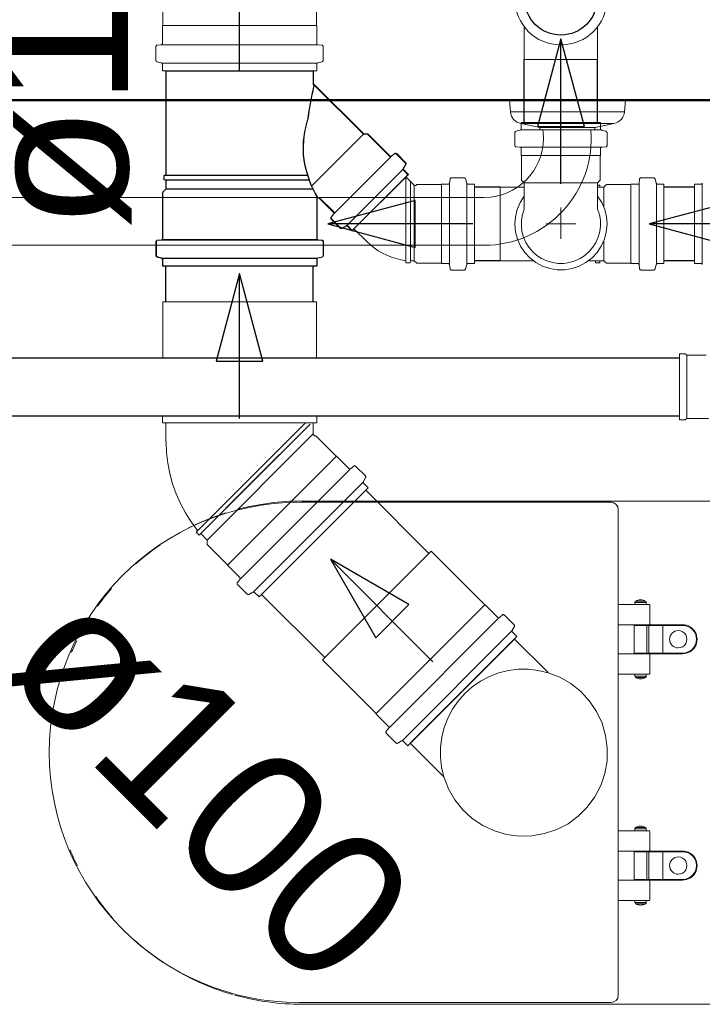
# Model space of a CAD drawing. Header units: millimetres. Extents: x 567 to 934, y -1 to 364.
# Tile 113 of 256: x 612.803 to 613.745, y 105.047 to 106.405. Entities that reach past the tile are written whole.
import ezdxf

# ---------------------------------------------------------------- set-up
doc = ezdxf.new("R2010")
doc.units = ezdxf.units.MM
doc.header["$MEASUREMENT"] = 0
doc.linetypes.add('NULL', pattern=[0])
for name, color, linetype, lineweight in [('A-WALL', 7, 'Continuous', 25), ('CV-Condutos', 14, 'Continuous', 25), ('CV-Sentido conduto', 14, 'Continuous', 30), ('Peças hidrossanitárias', 7, 'Continuous', 13), ('Simbolos', 14, 'Continuous', 20), ('Simbolos_int', 14, 'Continuous', 15), ('TQ-Condutos', 14, 'Continuous', 25), ('TQ-Sentido conduto', 14, 'Continuous', 30), ('TQ-Textos conduto', 7, 'Continuous', 9)]:
    doc.layers.add(name, color=color, linetype=linetype, lineweight=lineweight)
doc.styles.add('Arial', font='arial.ttf')

msp = doc.modelspace()

# ---------------------------------------------------------------- linework, layer by layer
at = {"layer": 'A-WALL', "color": 8, "lineweight": 50}
msp.add_line((610.5591, 106.2942), (614.1591, 106.2942), dxfattribs=at)
at = {"layer": 'CV-Condutos'}
for p, q in [((613.4995, 106.2636), (613.4995, 106.3504)), ((613.6009, 106.2636), (613.6009, 106.3504))]:
    msp.add_line(p, q, dxfattribs=at)
msp.add_circle((613.5502, 106.4342), 0.05, dxfattribs=at)
at = {"layer": 'CV-Sentido conduto'}
for p, q in [((613.5502, 106.3789), (613.5179, 106.2582)), ((613.5826, 106.2582), (613.5502, 106.3789)), ((613.5179, 106.2582), (613.5826, 106.2582))]:
    msp.add_line(p, q, dxfattribs=at)
msp.add_lwpolyline([(613.5502, 106.1789), (613.5502, 106.3789)], dxfattribs=at)
at = {"layer": 'Peças hidrossanitárias', "color": 8}
for p, q in [((613.4805, 106.2782), (613.4791, 106.2942)), ((613.6391, 106.2942), (613.6377, 106.2782)), ((613.4805, 106.2782), (613.6377, 106.2782)), ((613.5209, 106.2568), (613.4948, 106.2621)), ((613.6234, 106.2621), (613.4948, 106.2621)), ((613.5215, 106.2532), (613.5209, 106.2568)), ((613.5209, 106.2568), (613.5973, 106.2568)), ((613.5253, 106.2532), (613.5215, 106.2532)), ((613.5253, 106.2532), (613.5917, 106.2532)), ((613.5967, 106.2532), (613.5917, 106.2532)), ((613.5973, 106.2568), (613.5967, 106.2532)), ((613.6234, 106.2621), (613.5973, 106.2568)), ((612.0657, 106.1602), (613.4445, 106.1602)), ((613.4445, 106.0942), (612.0657, 106.0942)), ((613.1894, 105.7396), (613.6194, 105.7396)), ((613.1933, 105.7413), (613.799, 105.7413)), ((613.6294, 105.7296), (613.6294, 105.5986)), ((613.6679, 105.6015), (613.6523, 105.6015)), ((613.6523, 105.5986), (613.6523, 105.6015)), ((613.6534, 105.6032), (613.6669, 105.6032)), ((613.6679, 105.6015), (613.6679, 105.5986)), ((613.6294, 105.5986), (613.6294, 105.5025)), ((613.6294, 105.5986), (613.6523, 105.5986)), ((613.6523, 105.5986), (613.6679, 105.5986)), ((613.6679, 105.5986), (613.6719, 105.5986)), ((613.6729, 105.5976), (613.6729, 105.5716)), ((613.6714, 105.5706), (613.6294, 105.5706)), ((613.6513, 105.5706), (613.6513, 105.5306)), ((613.7182, 105.5696), (613.6513, 105.5696)), ((613.6688, 105.5696), (613.6688, 105.5316)), ((613.6713, 105.5696), (613.6713, 105.5316)), ((613.6719, 105.5706), (613.7181, 105.5706)), ((613.6906, 105.5696), (613.6906, 105.5316)), ((613.6719, 105.5306), (613.6294, 105.5306)), ((613.6513, 105.5316), (613.7182, 105.5316)), ((613.7181, 105.5305), (613.6719, 105.5306)), ((613.6729, 105.5295), (613.6729, 105.5035)), ((613.6523, 105.5025), (613.6294, 105.5025)), ((613.6294, 105.5025), (613.6294, 105.2864)), ((613.6679, 105.5025), (613.6523, 105.5025)), ((613.6523, 105.4997), (613.6523, 105.5025)), ((613.6523, 105.4997), (613.6679, 105.4997)), ((613.6669, 105.4979), (613.6534, 105.4979)), ((613.6719, 105.5025), (613.6679, 105.5025)), ((613.6679, 105.5025), (613.6679, 105.4997)), ((613.6523, 105.2893), (613.6679, 105.2893)), ((613.6523, 105.2864), (613.6523, 105.2893)), ((613.6669, 105.291), (613.6534, 105.291)), ((613.6679, 105.2893), (613.6679, 105.2864)), ((613.6294, 105.1904), (613.6294, 105.2864)), ((613.6294, 105.2864), (613.6523, 105.2864)), ((613.6679, 105.2864), (613.6523, 105.2864)), ((613.6679, 105.2864), (613.6719, 105.2864)), ((613.6729, 105.2854), (613.6729, 105.2594)), ((613.6727, 105.2584), (613.6294, 105.2584)), ((613.6513, 105.2184), (613.6513, 105.2584)), ((613.6513, 105.2574), (613.7182, 105.2574)), ((613.6688, 105.2194), (613.6688, 105.2574)), ((613.6713, 105.2194), (613.6713, 105.2574)), ((613.6719, 105.2584), (613.7181, 105.2584)), ((613.6906, 105.2194), (613.6906, 105.2574)), ((613.6719, 105.2184), (613.6294, 105.2184)), ((613.7182, 105.2194), (613.6513, 105.2194)), ((613.7181, 105.2184), (613.6719, 105.2184)), ((613.6729, 105.2174), (613.6729, 105.1914)), ((613.6523, 105.1904), (613.6294, 105.1904)), ((613.6294, 105.1904), (613.6294, 105.0594)), ((613.6523, 105.1904), (613.6679, 105.1904)), ((613.6523, 105.1875), (613.6523, 105.1904)), ((613.6679, 105.1875), (613.6523, 105.1875)), ((613.6534, 105.1857), (613.6669, 105.1857)), ((613.6719, 105.1904), (613.6679, 105.1904)), ((613.6679, 105.1904), (613.6679, 105.1875)), ((613.6194, 105.0494), (613.1894, 105.0494)), ((613.799, 105.047), (613.1933, 105.047))]:
    msp.add_line(p, q, dxfattribs=at)
for centre, radius, start, end in [((613.4984, 106.2797), 0.018, 185, 258.4393), ((613.6198, 106.2797), 0.018, 281.5607, 355), ((613.4445, 106.2418), 0.1476, 270, 4.4129), ((613.4445, 106.2418), 0.0816, 360, 7.9985), ((613.4445, 106.2418), 0.0816, 270, 360), ((613.1894, 105.3945), 0.3451, 90, 270), ((613.1933, 105.3942), 0.3472, 89.9995, 105.0294), ((613.6194, 105.7296), 0.00999, 0, 90), ((613.1933, 105.3942), 0.3472, 107.7499, 118.3802), ((613.1933, 105.3942), 0.3472, 124.403, 131.5529), ((613.1933, 105.3942), 0.3472, 139.2774, 144.4357), ((613.6543, 105.6015), 0.002, 119.2369, 180), ((613.6601, 105.5911), 0.0139, 90, 119.2369), ((613.6601, 105.5911), 0.0139, 60.7631, 90), ((613.6659, 105.6015), 0.002, 0, 60.7631), ((613.6719, 105.5976), 0.001, 0, 90), ((613.6719, 105.5716), 0.001, 270, 0), ((613.7121, 105.5506), 0.0119, 90, 269.8702), ((613.7121, 105.5506), 0.0119, 269.8702, 90), ((613.7181, 105.5506), 0.02, 269.922, 90), ((613.7182, 105.5506), 0.019, 270, 90), ((613.1933, 105.3942), 0.3472, 153.517, 156.5818), ((613.6719, 105.5295), 0.001, 0, 89.922), ((613.6543, 105.4997), 0.002, 180, 240.7631), ((613.6601, 105.51), 0.0139, 240.7631, 270), ((613.6601, 105.51), 0.0139, 270, 299.2369), ((613.6659, 105.4997), 0.002, 299.2369, 360), ((613.6719, 105.5035), 0.001, 270, 0), ((613.6543, 105.2893), 0.002, 119.2369, 180), ((613.6601, 105.2789), 0.0139, 90, 119.2369), ((613.6601, 105.2789), 0.0139, 60.7631, 90), ((613.6659, 105.2893), 0.002, 0, 60.7631), ((613.6719, 105.2854), 0.001, 0, 90), ((613.1933, 105.3942), 0.3472, 202.7143, 206.7186), ((613.6719, 105.2594), 0.001, 270.078, 0), ((613.7121, 105.2384), 0.0119, 90.1301, 269.87), ((613.7121, 105.2384), 0.0119, 269.87, 90.1301), ((613.7181, 105.2384), 0.02, 270, 90.078), ((613.7182, 105.2384), 0.019, 270, 90), ((613.6719, 105.2174), 0.001, 0, 90), ((613.1933, 105.3942), 0.3472, 214.8919, 221.2036), ((613.6543, 105.1875), 0.002, 180, 240.7631), ((613.6601, 105.1978), 0.0139, 240.7631, 270), ((613.6601, 105.1978), 0.0139, 270, 299.2369), ((613.6659, 105.1875), 0.002, 299.2369, 360), ((613.6719, 105.1914), 0.001, 270, 0), ((613.1933, 105.3942), 0.3472, 227.8203, 236.4733), ((613.1933, 105.3942), 0.3472, 241.051, 253.9492), ((613.1933, 105.3942), 0.3472, 254.47, 270.0005), ((613.6194, 105.0594), 0.00999, 270, 0)]:
    msp.add_arc(centre, radius, start, end, dxfattribs=at)
at = {"layer": 'Simbolos'}
for p, q in [((613.0008, 106.3973), (613.0008, 106.502)), ((613.2128, 106.3973), (613.2128, 106.502)), ((613.0003, 106.3968), (613.0008, 106.3973)), ((613.0003, 106.3727), (613.0003, 106.3968)), ((613.2133, 106.3968), (613.2128, 106.3973)), ((613.2133, 106.3727), (613.2133, 106.3968)), ((613.4995, 106.3958), (613.4995, 106.3504)), ((613.6009, 106.3958), (613.6009, 106.3504)), ((612.9915, 106.3493), (612.9915, 106.3682)), ((612.9933, 106.3702), (612.9984, 106.3707)), ((613.2202, 106.3702), (613.2151, 106.3707)), ((613.2221, 106.3493), (613.2221, 106.3682)), ((612.9929, 106.3474), (612.9988, 106.3458)), ((613.0003, 106.335), (613.0003, 106.3439)), ((613.2133, 106.335), (613.0003, 106.335)), ((613.0052, 106.1905), (613.0052, 106.3345)), ((613.0052, 106.3345), (613.2084, 106.3345)), ((613.0057, 106.191), (613.0057, 106.335)), ((613.0057, 106.335), (613.2089, 106.335)), ((613.2084, 106.3166), (613.2084, 106.3345)), ((613.2089, 106.3171), (613.2089, 106.335)), ((613.2133, 106.335), (613.2133, 106.3439)), ((613.2206, 106.3474), (613.2147, 106.3458)), ((613.2776, 106.2474), (613.2084, 106.3166)), ((613.2781, 106.2479), (613.2089, 106.3171)), ((613.4881, 106.2514), (613.494, 106.253)), ((613.6049, 106.2636), (613.4955, 106.2636)), ((613.4955, 106.2636), (613.4955, 106.2549)), ((613.6049, 106.2636), (613.6049, 106.2549)), ((613.6123, 106.2514), (613.6064, 106.253)), ((613.2061, 106.1758), (613.2776, 106.2474)), ((613.2066, 106.1763), (613.2781, 106.2479)), ((613.2833, 106.2474), (613.2776, 106.2474)), ((613.2838, 106.2479), (613.2781, 106.2479)), ((613.3136, 106.217), (613.2833, 106.2474)), ((613.3141, 106.2175), (613.2838, 106.2479)), ((613.4866, 106.2495), (613.4866, 106.232)), ((613.6138, 106.2495), (613.6138, 106.232)), ((613.4884, 106.23), (613.4937, 106.2295)), ((613.4955, 106.2275), (613.4955, 106.2181)), ((613.6049, 106.2275), (613.6049, 106.2181)), ((613.612, 106.23), (613.6067, 106.2295)), ((613.2376, 106.1384), (613.3149, 106.2157)), ((613.2381, 106.1389), (613.3154, 106.2162)), ((613.3204, 106.2203), (613.3163, 106.2169)), ((613.3209, 106.2208), (613.3168, 106.2174)), ((613.3355, 106.2078), (613.3231, 106.2202)), ((613.336, 106.2083), (613.3236, 106.2207)), ((613.4955, 106.2181), (613.4959, 106.2177)), ((613.4959, 106.2177), (613.4959, 106.1841)), ((613.6049, 106.2181), (613.6045, 106.2177)), ((613.6045, 106.2177), (613.6045, 106.1841)), ((613.2546, 106.1213), (613.3319, 106.1987)), ((613.2551, 106.1218), (613.3324, 106.1992)), ((613.3358, 106.2053), (613.3327, 106.2)), ((613.3363, 106.2058), (613.3332, 106.2005)), ((613.0052, 106.1905), (613.0022, 106.1903)), ((613.0022, 106.1844), (613.0022, 106.1903)), ((613.0057, 106.191), (613.0027, 106.1908)), ((613.0027, 106.1849), (613.0027, 106.1908)), ((613.2005, 106.1905), (613.0052, 106.1905)), ((613.201, 106.191), (613.0057, 106.191)), ((613.2618, 106.1141), (613.3392, 106.1915)), ((613.2623, 106.1146), (613.3397, 106.192)), ((613.3392, 106.1915), (613.333, 106.1976)), ((613.3397, 106.192), (613.3335, 106.1981)), ((613.3478, 106.1772), (613.3364, 106.1886)), ((613.3972, 106.1854), (613.3967, 106.1802)), ((613.4167, 106.1872), (613.3992, 106.1872)), ((613.4186, 106.1858), (613.4202, 106.1798)), ((613.6587, 106.1854), (613.6583, 106.1802)), ((613.6782, 106.1872), (613.6607, 106.1872)), ((613.6802, 106.1858), (613.6818, 106.1798)), ((613.0003, 106.1668), (613.0052, 106.1717)), ((613.0008, 106.1673), (613.0057, 106.1722)), ((613.0052, 106.1841), (613.0022, 106.1844)), ((613.0057, 106.1846), (613.0027, 106.1849)), ((613.2027, 106.1841), (613.0052, 106.1841)), ((613.0052, 106.1717), (613.0052, 106.1841)), ((613.2079, 106.1717), (613.0052, 106.1717)), ((613.2032, 106.1846), (613.0057, 106.1846)), ((613.0057, 106.1722), (613.0057, 106.1846)), ((613.2084, 106.1722), (613.0057, 106.1722)), ((613.3513, 106.1779), (613.3506, 106.1772)), ((613.3849, 106.1779), (613.3513, 106.1779)), ((613.3853, 106.1783), (613.3849, 106.1779)), ((613.3947, 106.1783), (613.3853, 106.1783)), ((613.4308, 106.1783), (613.4221, 106.1783)), ((613.4308, 106.0689), (613.4308, 106.1783)), ((613.4995, 106.1743), (613.4664, 106.1743)), ((613.4959, 106.1841), (613.4995, 106.1805)), ((613.4995, 106.1805), (613.4995, 106.1442)), ((613.6045, 106.1841), (613.6009, 106.1805)), ((613.6009, 106.1805), (613.6009, 106.1442)), ((613.6038, 106.1773), (613.6009, 106.1773)), ((613.6093, 106.1743), (613.6009, 106.1743)), ((613.6041, 106.1743), (613.6038, 106.1773)), ((613.6129, 106.1779), (613.6093, 106.1743)), ((613.6465, 106.1779), (613.6129, 106.1779)), ((613.6469, 106.1783), (613.6465, 106.1779)), ((613.6563, 106.1783), (613.6469, 106.1783)), ((613.6924, 106.1783), (613.6837, 106.1783)), ((613.6924, 106.0689), (613.6924, 106.1783)), ((613.7346, 106.0689), (613.7346, 106.1783)), ((613.7346, 106.1783), (613.7433, 106.1783)), ((613.0003, 106.1032), (613.0003, 106.1668)), ((613.0008, 106.1037), (613.0008, 106.1673)), ((613.2133, 106.1032), (613.2133, 106.1578)), ((613.2138, 106.1037), (613.2138, 106.1583)), ((613.2363, 106.1396), (613.2167, 106.1593)), ((613.2368, 106.1401), (613.2172, 106.1598)), ((613.233, 106.1329), (613.2364, 106.1369)), ((613.2335, 106.1334), (613.2369, 106.1374)), ((613.246, 106.1183), (613.2336, 106.1307)), ((613.2455, 106.1178), (613.2331, 106.1302)), ((613.2479, 106.1175), (613.2533, 106.1206)), ((613.2484, 106.118), (613.2538, 106.1211)), ((613.2618, 106.1141), (613.2557, 106.1203)), ((613.2623, 106.1146), (613.2562, 106.1208)), ((613.2823, 106.0993), (613.2647, 106.1169)), ((612.9915, 106.0798), (612.9915, 106.0988)), ((612.992, 106.0803), (612.992, 106.0993)), ((612.9933, 106.1007), (612.9984, 106.1012)), ((612.9938, 106.1012), (612.9989, 106.1017)), ((613.0003, 106.1014), (613.2133, 106.1014)), ((613.0008, 106.1019), (613.2138, 106.1019)), ((613.2202, 106.1007), (613.2151, 106.1012)), ((613.2207, 106.1012), (613.2156, 106.1017)), ((613.2221, 106.0798), (613.2221, 106.0988)), ((613.2226, 106.0803), (613.2226, 106.0993)), ((612.9929, 106.0779), (612.9988, 106.0763)), ((612.9934, 106.0784), (612.9993, 106.0768)), ((613.0008, 106.0764), (613.2138, 106.0764)), ((613.2206, 106.0779), (613.2147, 106.0763)), ((613.2211, 106.0784), (613.2152, 106.0768)), ((613.0003, 106.0759), (613.2133, 106.0759)), ((613.0003, 106.0655), (613.0003, 106.0744)), ((613.0003, 106.0655), (613.2133, 106.0655)), ((613.0008, 106.066), (613.0008, 106.0749)), ((613.0008, 106.066), (613.2138, 106.066)), ((613.2133, 106.0655), (613.2133, 106.0744)), ((613.2138, 106.066), (613.2138, 106.0749)), ((613.3361, 106.0729), (613.3364, 106.0699)), ((613.3423, 106.0699), (613.3364, 106.0699)), ((613.3425, 106.0729), (613.3423, 106.0699)), ((613.3477, 106.0729), (613.3425, 106.0729)), ((613.3513, 106.0693), (613.3477, 106.0729)), ((613.3849, 106.0693), (613.3513, 106.0693)), ((613.3853, 106.0689), (613.3849, 106.0693)), ((613.3947, 106.0689), (613.3853, 106.0689)), ((613.3972, 106.0619), (613.3967, 106.0671)), ((613.4186, 106.0615), (613.4202, 106.0675)), ((613.4308, 106.0689), (613.4221, 106.0689)), ((613.5118, 106.0729), (613.4664, 106.0729)), ((613.6093, 106.0729), (613.5886, 106.0729)), ((613.5977, 106.0729), (613.598, 106.0699)), ((613.6038, 106.0699), (613.598, 106.0699)), ((613.6041, 106.0729), (613.6038, 106.0699)), ((613.6129, 106.0693), (613.6093, 106.0729)), ((613.6465, 106.0693), (613.6129, 106.0693)), ((613.6469, 106.0689), (613.6465, 106.0693)), ((613.6563, 106.0689), (613.6469, 106.0689)), ((613.6587, 106.0619), (613.6583, 106.0671)), ((613.6802, 106.0615), (613.6818, 106.0675)), ((613.6924, 106.0689), (613.6837, 106.0689)), ((613.7346, 106.0689), (613.7433, 106.0689)), ((613.4167, 106.06), (613.3992, 106.06)), ((613.6782, 106.06), (613.6607, 106.06)), ((613.0008, 105.9388), (613.0008, 106.0163)), ((613.2128, 105.9388), (613.2128, 106.0163)), ((613.7138, 105.9444), (613.7218, 105.9444)), ((613.7138, 105.9444), (613.7138, 105.8532)), ((613.7218, 105.9444), (613.7238, 105.9424)), ((613.7238, 105.9424), (613.7507, 105.9424)), ((613.0003, 105.8493), (613.0003, 105.8582)), ((613.2133, 105.8493), (613.0003, 105.8493)), ((613.0052, 105.8229), (613.0052, 105.8493)), ((613.2084, 105.8342), (613.2084, 105.8493)), ((613.2133, 105.8493), (613.2133, 105.8582)), ((613.7138, 105.8532), (613.7218, 105.8532)), ((613.7218, 105.8532), (613.7238, 105.8552)), ((613.7238, 105.8552), (613.7538, 105.8552)), ((613.212, 105.8312), (613.2114, 105.8312)), ((613.2399, 105.8033), (613.212, 105.8312)), ((613.2406, 105.8033), (613.2399, 105.8033)), ((613.2577, 105.7862), (613.2406, 105.8033)), ((613.2643, 105.7894), (613.2604, 105.7861)), ((613.2804, 105.7759), (613.267, 105.7893)), ((613.0533, 105.6963), (613.1251, 105.7681)), ((613.2807, 105.7735), (613.2777, 105.7683)), ((613.2843, 105.7596), (613.278, 105.7658)), ((613.1337, 105.609), (613.2843, 105.7596)), ((613.0488, 105.7008), (613.0468, 105.6985)), ((613.051, 105.6944), (613.0468, 105.6985)), ((613.0533, 105.6963), (613.051, 105.6944)), ((613.0621, 105.6875), (613.0533, 105.6963)), ((613.0621, 105.6813), (613.0621, 105.6875)), ((613.09, 105.6534), (613.0621, 105.6813)), ((613.4451, 105.598), (613.3711, 105.6721)), ((613.09, 105.6527), (613.09, 105.6534)), ((613.1071, 105.6356), (613.09, 105.6527)), ((613.1039, 105.6289), (613.1072, 105.6329)), ((613.1174, 105.6129), (613.104, 105.6262)), ((613.1198, 105.6125), (613.125, 105.6156)), ((613.1337, 105.609), (613.1274, 105.6152)), ((613.4458, 105.598), (613.4451, 105.598)), ((613.4629, 105.5809), (613.4458, 105.598)), ((613.4696, 105.5842), (613.4656, 105.5808)), ((613.4857, 105.5707), (613.4723, 105.584)), ((613.486, 105.5682), (613.483, 105.563)), ((613.4896, 105.5543), (613.4833, 105.5606)), ((613.4896, 105.5543), (613.3389, 105.4037)), ((613.5324, 105.5046), (613.4861, 105.5509)), ((613.2952, 105.4481), (613.2212, 105.5221)), ((613.2952, 105.4474), (613.2952, 105.4481)), ((613.3123, 105.4303), (613.2952, 105.4474)), ((613.3091, 105.4237), (613.3124, 105.4276)), ((613.3226, 105.4076), (613.3092, 105.421)), ((613.325, 105.4073), (613.3303, 105.4103)), ((613.3389, 105.4037), (613.3327, 105.41)), ((613.3887, 105.3609), (613.3424, 105.4072))]:
    msp.add_line(p, q, dxfattribs=at)
for points in [[(612.9933, 106.3702), (612.993, 106.3702), (612.9927, 106.3701), (612.9924, 106.3699), (612.9921, 106.3697), (612.9919, 106.3695), (612.9917, 106.3692), (612.9916, 106.3689), (612.9915, 106.3686), (612.9915, 106.3682)], [(612.9984, 106.3707), (612.9988, 106.3707), (612.9991, 106.3708), (612.9994, 106.371), (612.9996, 106.3712), (612.9998, 106.3715), (613, 106.3717), (613.0002, 106.372), (613.0002, 106.3723), (613.0003, 106.3727)], [(613.2133, 106.3727), (613.2133, 106.3723), (613.2134, 106.372), (613.2135, 106.3717), (613.2137, 106.3715), (613.2139, 106.3712), (613.2142, 106.371), (613.2145, 106.3708), (613.2148, 106.3707), (613.2151, 106.3707)], [(613.2221, 106.3682), (613.222, 106.3686), (613.222, 106.3689), (613.2218, 106.3692), (613.2216, 106.3695), (613.2214, 106.3697), (613.2212, 106.3699), (613.2209, 106.3701), (613.2206, 106.3702), (613.2202, 106.3702)], [(612.9915, 106.3493), (612.9915, 106.349), (612.9915, 106.3488), (612.9916, 106.3485), (612.9918, 106.3482), (612.992, 106.348), (612.9922, 106.3478), (612.9924, 106.3476), (612.9927, 106.3475), (612.9929, 106.3474)], [(613.2206, 106.3474), (613.2209, 106.3475), (613.2211, 106.3476), (613.2213, 106.3478), (613.2216, 106.348), (613.2217, 106.3482), (613.2219, 106.3485), (613.222, 106.3488), (613.222, 106.349), (613.2221, 106.3493)], [(613.0003, 106.3439), (613.0002, 106.3442), (613.0002, 106.3445), (613.0001, 106.3447), (612.9999, 106.345), (612.9998, 106.3452), (612.9995, 106.3454), (612.9993, 106.3456), (612.9991, 106.3457), (612.9988, 106.3458)], [(613.2147, 106.3458), (613.2145, 106.3457), (613.2142, 106.3456), (613.214, 106.3454), (613.2138, 106.3452), (613.2136, 106.345), (613.2134, 106.3447), (613.2133, 106.3445), (613.2133, 106.3442), (613.2133, 106.3439)], [(613.2092, 106.315), (613.2082, 106.3098), (613.2072, 106.3047), (613.2062, 106.2996), (613.2052, 106.2944), (613.2043, 106.2893), (613.2034, 106.2841), (613.2025, 106.279), (613.2017, 106.2738), (613.2009, 106.2686)], [(613.2097, 106.3155), (613.2087, 106.3103), (613.2077, 106.3052), (613.2067, 106.3001), (613.2057, 106.2949), (613.2048, 106.2898), (613.2039, 106.2846), (613.203, 106.2795), (613.2022, 106.2743), (613.2014, 106.2691)], [(613.2084, 106.3166), (613.2084, 106.3164), (613.2084, 106.3162), (613.2085, 106.316), (613.2085, 106.3158), (613.2086, 106.3156), (613.2088, 106.3154), (613.2089, 106.3152), (613.2091, 106.3151), (613.2092, 106.315)], [(613.2089, 106.3171), (613.2089, 106.3169), (613.2089, 106.3167), (613.209, 106.3165), (613.209, 106.3163), (613.2091, 106.3161), (613.2093, 106.3159), (613.2094, 106.3157), (613.2096, 106.3156), (613.2097, 106.3155)], [(613.2009, 106.2686), (613.1991, 106.2625), (613.1976, 106.2564), (613.1964, 106.2501), (613.1954, 106.2439), (613.1948, 106.2375), (613.1945, 106.2312), (613.1944, 106.2248), (613.1947, 106.2185), (613.1953, 106.2121)], [(613.2014, 106.2691), (613.1996, 106.263), (613.1981, 106.2569), (613.1969, 106.2506), (613.1959, 106.2444), (613.1953, 106.238), (613.195, 106.2317), (613.1949, 106.2253), (613.1952, 106.219), (613.1958, 106.2126)], [(613.494, 106.253), (613.4943, 106.2531), (613.4946, 106.2532), (613.4948, 106.2534), (613.495, 106.2536), (613.4952, 106.2538), (613.4953, 106.2541), (613.4954, 106.2544), (613.4955, 106.2547), (613.4955, 106.2549)], [(613.6049, 106.2549), (613.6049, 106.2547), (613.605, 106.2544), (613.6051, 106.2541), (613.6052, 106.2538), (613.6054, 106.2536), (613.6056, 106.2534), (613.6059, 106.2532), (613.6061, 106.2531), (613.6064, 106.253)], [(613.4881, 106.2514), (613.4878, 106.2513), (613.4876, 106.2512), (613.4873, 106.251), (613.4871, 106.2508), (613.4869, 106.2506), (613.4868, 106.2503), (613.4867, 106.2501), (613.4866, 106.2498), (613.4866, 106.2495)], [(613.6138, 106.2495), (613.6138, 106.2498), (613.6137, 106.2501), (613.6136, 106.2503), (613.6135, 106.2506), (613.6133, 106.2508), (613.6131, 106.251), (613.6129, 106.2512), (613.6126, 106.2513), (613.6123, 106.2514)], [(613.4866, 106.232), (613.4866, 106.2316), (613.4867, 106.2313), (613.4868, 106.231), (613.487, 106.2307), (613.4872, 106.2305), (613.4875, 106.2303), (613.4878, 106.2301), (613.4881, 106.23), (613.4884, 106.23)], [(613.4955, 106.2275), (613.4955, 106.2278), (613.4954, 106.2282), (613.4953, 106.2285), (613.4951, 106.2287), (613.4949, 106.229), (613.4946, 106.2292), (613.4943, 106.2293), (613.494, 106.2294), (613.4937, 106.2295)], [(613.6067, 106.2295), (613.6064, 106.2294), (613.6061, 106.2293), (613.6058, 106.2292), (613.6055, 106.229), (613.6053, 106.2287), (613.6051, 106.2285), (613.605, 106.2282), (613.6049, 106.2278), (613.6049, 106.2275)], [(613.612, 106.23), (613.6123, 106.23), (613.6126, 106.2301), (613.6129, 106.2303), (613.6132, 106.2305), (613.6134, 106.2307), (613.6136, 106.231), (613.6137, 106.2313), (613.6138, 106.2316), (613.6138, 106.232)], [(613.1953, 106.2121), (613.1964, 106.206), (613.1978, 106.1999), (613.1995, 106.1939), (613.2013, 106.1879), (613.2035, 106.1821), (613.2058, 106.1763), (613.2085, 106.1706), (613.2113, 106.1651), (613.2143, 106.1596)], [(613.1958, 106.2126), (613.1969, 106.2065), (613.1983, 106.2004), (613.2, 106.1944), (613.2018, 106.1884), (613.204, 106.1826), (613.2063, 106.1768), (613.209, 106.1711), (613.2118, 106.1656), (613.2148, 106.1601)], [(613.3136, 106.217), (613.3139, 106.2168), (613.3142, 106.2166), (613.3145, 106.2165), (613.3148, 106.2164), (613.3151, 106.2164), (613.3155, 106.2165), (613.3158, 106.2166), (613.3161, 106.2167), (613.3163, 106.2169)], [(613.3141, 106.2175), (613.3144, 106.2173), (613.3147, 106.2171), (613.315, 106.217), (613.3153, 106.2169), (613.3156, 106.2169), (613.316, 106.217), (613.3163, 106.2171), (613.3166, 106.2172), (613.3168, 106.2174)], [(613.3231, 106.2202), (613.3228, 106.2204), (613.3225, 106.2205), (613.3222, 106.2207), (613.3219, 106.2207), (613.3216, 106.2207), (613.3213, 106.2207), (613.3209, 106.2206), (613.3206, 106.2205), (613.3204, 106.2203)], [(613.3236, 106.2207), (613.3233, 106.2209), (613.323, 106.221), (613.3227, 106.2212), (613.3224, 106.2212), (613.3221, 106.2212), (613.3218, 106.2212), (613.3214, 106.2211), (613.3211, 106.221), (613.3209, 106.2208)], [(613.3327, 106.2), (613.3326, 106.1998), (613.3325, 106.1995), (613.3324, 106.1992), (613.3324, 106.1989), (613.3325, 106.1986), (613.3326, 106.1983), (613.3327, 106.1981), (613.3328, 106.1978), (613.333, 106.1976)], [(613.3332, 106.2005), (613.3331, 106.2003), (613.333, 106.2), (613.3329, 106.1997), (613.3329, 106.1994), (613.333, 106.1991), (613.3331, 106.1988), (613.3332, 106.1986), (613.3333, 106.1983), (613.3335, 106.1981)], [(613.3358, 106.2053), (613.3359, 106.2056), (613.336, 106.2059), (613.3361, 106.2062), (613.3361, 106.2065), (613.336, 106.2067), (613.3359, 106.207), (613.3358, 106.2073), (613.3357, 106.2075), (613.3355, 106.2078)], [(613.3363, 106.2058), (613.3364, 106.2061), (613.3365, 106.2064), (613.3366, 106.2067), (613.3366, 106.207), (613.3365, 106.2072), (613.3364, 106.2075), (613.3363, 106.2078), (613.3362, 106.208), (613.336, 106.2083)], [(613.3992, 106.1872), (613.3988, 106.1872), (613.3985, 106.1871), (613.3982, 106.187), (613.3979, 106.1868), (613.3977, 106.1866), (613.3975, 106.1863), (613.3973, 106.1861), (613.3972, 106.1857), (613.3972, 106.1854)], [(613.4186, 106.1858), (613.4185, 106.186), (613.4184, 106.1863), (613.4182, 106.1865), (613.418, 106.1867), (613.4178, 106.1869), (613.4175, 106.1871), (613.4172, 106.1872), (613.417, 106.1872), (613.4167, 106.1872)], [(613.6607, 106.1872), (613.6604, 106.1872), (613.6601, 106.1871), (613.6598, 106.187), (613.6595, 106.1868), (613.6593, 106.1866), (613.6591, 106.1863), (613.6589, 106.1861), (613.6588, 106.1857), (613.6587, 106.1854)], [(613.6802, 106.1858), (613.6801, 106.186), (613.6799, 106.1863), (613.6798, 106.1865), (613.6796, 106.1867), (613.6793, 106.1869), (613.6791, 106.1871), (613.6788, 106.1872), (613.6785, 106.1872), (613.6782, 106.1872)], [(613.3478, 106.1772), (613.348, 106.177), (613.3483, 106.1768), (613.3487, 106.1767), (613.349, 106.1766), (613.3494, 106.1766), (613.3497, 106.1767), (613.35, 106.1768), (613.3503, 106.177), (613.3506, 106.1772)], [(613.3947, 106.1783), (613.395, 106.1784), (613.3953, 106.1785), (613.3956, 106.1786), (613.3959, 106.1788), (613.3962, 106.179), (613.3964, 106.1792), (613.3965, 106.1795), (613.3966, 106.1798), (613.3967, 106.1802)], [(613.4202, 106.1798), (613.4203, 106.1796), (613.4204, 106.1793), (613.4206, 106.1791), (613.4208, 106.1789), (613.421, 106.1787), (613.4213, 106.1785), (613.4216, 106.1784), (613.4218, 106.1784), (613.4221, 106.1783)], [(613.6563, 106.1783), (613.6566, 106.1784), (613.6569, 106.1785), (613.6572, 106.1786), (613.6575, 106.1788), (613.6577, 106.179), (613.6579, 106.1792), (613.6581, 106.1795), (613.6582, 106.1798), (613.6583, 106.1802)], [(613.6818, 106.1798), (613.6819, 106.1796), (613.682, 106.1793), (613.6822, 106.1791), (613.6824, 106.1789), (613.6826, 106.1787), (613.6829, 106.1785), (613.6831, 106.1784), (613.6834, 106.1784), (613.6837, 106.1783)], [(613.7433, 106.1783), (613.7436, 106.1784), (613.7439, 106.1784), (613.7442, 106.1785), (613.7444, 106.1787), (613.7447, 106.1789), (613.7449, 106.1791), (613.745, 106.1793), (613.7452, 106.1796), (613.7453, 106.1798)], [(613.2167, 106.1593), (613.2165, 106.1594), (613.2163, 106.1596), (613.216, 106.1597), (613.2158, 106.1598), (613.2155, 106.1598), (613.2153, 106.1598), (613.215, 106.1598), (613.2147, 106.1598), (613.2145, 106.1597), (613.2143, 106.1596), (613.214, 106.1594), (613.2138, 106.1593), (613.2137, 106.1591), (613.2135, 106.1588), (613.2134, 106.1586), (613.2133, 106.1584), (613.2133, 106.1581), (613.2133, 106.1578)], [(613.2172, 106.1598), (613.217, 106.1599), (613.2168, 106.1601), (613.2165, 106.1602), (613.2163, 106.1603), (613.216, 106.1603), (613.2158, 106.1603), (613.2155, 106.1603), (613.2152, 106.1603), (613.215, 106.1602), (613.2148, 106.1601), (613.2145, 106.1599), (613.2143, 106.1598), (613.2142, 106.1596), (613.214, 106.1593), (613.2139, 106.1591), (613.2138, 106.1589), (613.2138, 106.1586), (613.2138, 106.1583)], [(613.4995, 106.1442), (613.4971, 106.1366), (613.4957, 106.1288), (613.4956, 106.1209), (613.4965, 106.1131), (613.4986, 106.1054), (613.5018, 106.0982), (613.506, 106.0915), (613.5111, 106.0854), (613.517, 106.0802), (613.5236, 106.0758), (613.5308, 106.0725), (613.5384, 106.0702), (613.5462, 106.0691), (613.5542, 106.0691), (613.562, 106.0702), (613.5696, 106.0725), (613.5768, 106.0758), (613.5834, 106.0802), (613.5893, 106.0854), (613.5944, 106.0915), (613.5986, 106.0982), (613.6018, 106.1054), (613.6039, 106.1131), (613.6048, 106.1209), (613.6047, 106.1288), (613.6033, 106.1366), (613.6009, 106.1442)], [(613.233, 106.1329), (613.2328, 106.1326), (613.2327, 106.1323), (613.2326, 106.132), (613.2325, 106.1317), (613.2326, 106.1314), (613.2326, 106.131), (613.2327, 106.1307), (613.2329, 106.1305), (613.2331, 106.1302)], [(613.2335, 106.1334), (613.2333, 106.1331), (613.2332, 106.1328), (613.2331, 106.1325), (613.233, 106.1322), (613.2331, 106.1319), (613.2331, 106.1315), (613.2332, 106.1312), (613.2334, 106.131), (613.2336, 106.1307)], [(613.2364, 106.137), (613.2366, 106.1372), (613.2367, 106.1375), (613.2368, 106.1378), (613.2369, 106.1382), (613.2368, 106.1385), (613.2368, 106.1388), (613.2367, 106.1391), (613.2365, 106.1394), (613.2363, 106.1397)], [(613.2369, 106.1375), (613.2371, 106.1377), (613.2372, 106.138), (613.2373, 106.1383), (613.2374, 106.1387), (613.2373, 106.139), (613.2373, 106.1393), (613.2372, 106.1396), (613.237, 106.1399), (613.2368, 106.1402)], [(613.2455, 106.1178), (613.2457, 106.1176), (613.246, 106.1175), (613.2463, 106.1173), (613.2465, 106.1173), (613.2468, 106.1172), (613.2471, 106.1172), (613.2474, 106.1173), (613.2477, 106.1174), (613.2479, 106.1175)], [(613.246, 106.1183), (613.2462, 106.1181), (613.2465, 106.118), (613.2468, 106.1178), (613.247, 106.1178), (613.2473, 106.1177), (613.2476, 106.1177), (613.2479, 106.1178), (613.2482, 106.1179), (613.2484, 106.118)], [(613.2557, 106.1203), (613.2555, 106.1204), (613.2552, 106.1206), (613.2549, 106.1207), (613.2547, 106.1208), (613.2544, 106.1208), (613.2541, 106.1208), (613.2538, 106.1208), (613.2535, 106.1207), (613.2533, 106.1206)], [(613.2562, 106.1208), (613.256, 106.1209), (613.2557, 106.1211), (613.2554, 106.1212), (613.2552, 106.1213), (613.2549, 106.1213), (613.2546, 106.1213), (613.2543, 106.1213), (613.254, 106.1212), (613.2538, 106.1211)], [(612.9989, 106.1017), (612.9993, 106.1017), (612.9996, 106.1018), (612.9999, 106.102), (613.0001, 106.1022), (613.0003, 106.1025), (613.0005, 106.1027), (613.0007, 106.103), (613.0007, 106.1033), (613.0008, 106.1037)], [(613.2138, 106.1037), (613.2138, 106.1033), (613.2139, 106.103), (613.214, 106.1027), (613.2142, 106.1025), (613.2144, 106.1022), (613.2147, 106.102), (613.215, 106.1018), (613.2153, 106.1017), (613.2156, 106.1017)], [(612.9933, 106.1008), (612.993, 106.1007), (612.9927, 106.1006), (612.9924, 106.1004), (612.9921, 106.1002), (612.9919, 106.1), (612.9917, 106.0997), (612.9916, 106.0994), (612.9915, 106.0991), (612.9915, 106.0988)], [(612.9938, 106.1013), (612.9935, 106.1012), (612.9932, 106.1011), (612.9929, 106.1009), (612.9926, 106.1007), (612.9924, 106.1005), (612.9922, 106.1002), (612.9921, 106.0999), (612.992, 106.0996), (612.992, 106.0993)], [(612.9984, 106.1012), (612.9988, 106.1012), (612.9991, 106.1013), (612.9994, 106.1015), (612.9996, 106.1017), (612.9998, 106.102), (613, 106.1022), (613.0002, 106.1025), (613.0002, 106.1028), (613.0003, 106.1032)], [(613.2133, 106.1032), (613.2133, 106.1028), (613.2134, 106.1025), (613.2135, 106.1022), (613.2137, 106.102), (613.2139, 106.1017), (613.2142, 106.1015), (613.2145, 106.1013), (613.2148, 106.1012), (613.2151, 106.1012)], [(613.2221, 106.0988), (613.222, 106.0991), (613.222, 106.0994), (613.2218, 106.0997), (613.2216, 106.1), (613.2214, 106.1002), (613.2212, 106.1004), (613.2209, 106.1006), (613.2206, 106.1007), (613.2202, 106.1008)], [(613.2226, 106.0993), (613.2225, 106.0996), (613.2225, 106.0999), (613.2223, 106.1002), (613.2221, 106.1005), (613.2219, 106.1007), (613.2217, 106.1009), (613.2214, 106.1011), (613.2211, 106.1012), (613.2207, 106.1013)], [(613.2823, 106.0993), (613.2873, 106.0947), (613.2926, 106.0905), (613.2982, 106.0867), (613.304, 106.0833), (613.3101, 106.0803), (613.3164, 106.0778), (613.3229, 106.0757), (613.3294, 106.0741), (613.3361, 106.0729)], [(612.9915, 106.0798), (612.9915, 106.0795), (612.9915, 106.0793), (612.9916, 106.079), (612.9918, 106.0787), (612.992, 106.0785), (612.9922, 106.0783), (612.9924, 106.0781), (612.9927, 106.078), (612.9929, 106.0779)], [(612.992, 106.0803), (612.992, 106.08), (612.992, 106.0798), (612.9921, 106.0795), (612.9923, 106.0792), (612.9925, 106.079), (612.9927, 106.0788), (612.9929, 106.0786), (612.9932, 106.0785), (612.9934, 106.0784)], [(613.0003, 106.0744), (613.0002, 106.0747), (613.0002, 106.075), (613.0001, 106.0753), (612.9999, 106.0755), (612.9998, 106.0757), (612.9995, 106.0759), (612.9993, 106.0761), (612.9991, 106.0763), (612.9988, 106.0763)], [(613.0008, 106.0749), (613.0007, 106.0752), (613.0007, 106.0755), (613.0006, 106.0758), (613.0004, 106.076), (613.0003, 106.0762), (613, 106.0764), (612.9998, 106.0766), (612.9996, 106.0768), (612.9993, 106.0768)], [(613.2147, 106.0763), (613.2145, 106.0763), (613.2142, 106.0761), (613.214, 106.0759), (613.2138, 106.0757), (613.2136, 106.0755), (613.2134, 106.0753), (613.2133, 106.075), (613.2133, 106.0747), (613.2133, 106.0744)], [(613.2152, 106.0768), (613.215, 106.0768), (613.2147, 106.0766), (613.2145, 106.0764), (613.2143, 106.0762), (613.2141, 106.076), (613.2139, 106.0758), (613.2138, 106.0755), (613.2138, 106.0752), (613.2138, 106.0749)], [(613.2206, 106.0779), (613.2209, 106.078), (613.2211, 106.0781), (613.2213, 106.0783), (613.2216, 106.0785), (613.2217, 106.0787), (613.2219, 106.079), (613.222, 106.0793), (613.222, 106.0795), (613.2221, 106.0798)], [(613.2211, 106.0784), (613.2214, 106.0785), (613.2216, 106.0786), (613.2218, 106.0788), (613.2221, 106.079), (613.2222, 106.0792), (613.2224, 106.0795), (613.2225, 106.0798), (613.2225, 106.08), (613.2226, 106.0803)], [(613.3967, 106.0671), (613.3966, 106.0674), (613.3965, 106.0678), (613.3964, 106.068), (613.3962, 106.0683), (613.3959, 106.0685), (613.3956, 106.0687), (613.3953, 106.0688), (613.395, 106.0689), (613.3947, 106.0689)], [(613.4221, 106.0689), (613.4218, 106.0689), (613.4216, 106.0689), (613.4213, 106.0688), (613.421, 106.0686), (613.4208, 106.0684), (613.4206, 106.0682), (613.4204, 106.068), (613.4203, 106.0677), (613.4202, 106.0675)], [(613.6583, 106.0671), (613.6582, 106.0674), (613.6581, 106.0678), (613.6579, 106.068), (613.6577, 106.0683), (613.6575, 106.0685), (613.6572, 106.0687), (613.6569, 106.0688), (613.6566, 106.0689), (613.6563, 106.0689)], [(613.6837, 106.0689), (613.6834, 106.0689), (613.6831, 106.0689), (613.6829, 106.0688), (613.6826, 106.0686), (613.6824, 106.0684), (613.6822, 106.0682), (613.682, 106.068), (613.6819, 106.0677), (613.6818, 106.0675)], [(613.7453, 106.0675), (613.7452, 106.0677), (613.745, 106.068), (613.7449, 106.0682), (613.7447, 106.0684), (613.7444, 106.0686), (613.7442, 106.0688), (613.7439, 106.0689), (613.7436, 106.0689), (613.7433, 106.0689)], [(613.3972, 106.0619), (613.3972, 106.0615), (613.3973, 106.0612), (613.3975, 106.0609), (613.3977, 106.0607), (613.3979, 106.0605), (613.3982, 106.0603), (613.3985, 106.0602), (613.3988, 106.0601), (613.3992, 106.06)], [(613.4167, 106.06), (613.417, 106.0601), (613.4172, 106.0601), (613.4175, 106.0602), (613.4178, 106.0604), (613.418, 106.0606), (613.4182, 106.0608), (613.4184, 106.061), (613.4185, 106.0613), (613.4186, 106.0615)], [(613.6587, 106.0619), (613.6588, 106.0615), (613.6589, 106.0612), (613.6591, 106.0609), (613.6593, 106.0607), (613.6595, 106.0605), (613.6598, 106.0603), (613.6601, 106.0602), (613.6604, 106.0601), (613.6607, 106.06)], [(613.6782, 106.06), (613.6785, 106.0601), (613.6788, 106.0601), (613.6791, 106.0602), (613.6793, 106.0604), (613.6796, 106.0606), (613.6798, 106.0608), (613.6799, 106.061), (613.6801, 106.0613), (613.6802, 106.0615)], [(613.0003, 105.8582), (613.0002, 105.8585), (613.0002, 105.8587), (613.0002, 105.8588)], [(613.2134, 105.8588), (613.2133, 105.8587), (613.2133, 105.8585), (613.2133, 105.8582)], [(613.2084, 105.8342), (613.2084, 105.8337), (613.2086, 105.8332), (613.2088, 105.8327), (613.2091, 105.8323), (613.2094, 105.8319), (613.2099, 105.8316), (613.2103, 105.8314), (613.2109, 105.8313), (613.2114, 105.8312)], [(613.0057, 105.8229), (613.0062, 105.8082), (613.0079, 105.7937), (613.0106, 105.7793), (613.0144, 105.7651), (613.0193, 105.7513), (613.0252, 105.7379), (613.0321, 105.7249), (613.04, 105.7126), (613.0488, 105.7008)], [(613.2577, 105.7862), (613.2579, 105.786), (613.2582, 105.7858), (613.2585, 105.7857), (613.2588, 105.7856), (613.2592, 105.7856), (613.2595, 105.7856), (613.2598, 105.7857), (613.2601, 105.7859), (613.2604, 105.7861)], [(613.267, 105.7893), (613.2668, 105.7895), (613.2665, 105.7897), (613.2662, 105.7898), (613.2659, 105.7898), (613.2656, 105.7899), (613.2652, 105.7898), (613.2649, 105.7897), (613.2646, 105.7896), (613.2643, 105.7894)], [(613.2777, 105.7683), (613.2776, 105.768), (613.2775, 105.7677), (613.2775, 105.7674), (613.2775, 105.7671), (613.2775, 105.7669), (613.2776, 105.7666), (613.2777, 105.7663), (613.2778, 105.7661), (613.278, 105.7658)], [(613.2807, 105.7735), (613.2809, 105.7738), (613.2809, 105.774), (613.281, 105.7743), (613.281, 105.7746), (613.281, 105.7749), (613.2809, 105.7752), (613.2808, 105.7754), (613.2806, 105.7757), (613.2804, 105.7759)], [(613.1039, 105.6289), (613.1037, 105.6286), (613.1035, 105.6284), (613.1034, 105.628), (613.1034, 105.6277), (613.1034, 105.6274), (613.1035, 105.6271), (613.1036, 105.6268), (613.1038, 105.6265), (613.104, 105.6262)], [(613.1072, 105.6329), (613.1074, 105.6331), (613.1075, 105.6334), (613.1076, 105.6338), (613.1077, 105.6341), (613.1076, 105.6344), (613.1076, 105.6347), (613.1075, 105.635), (613.1073, 105.6353), (613.1071, 105.6356)], [(613.1274, 105.6152), (613.1272, 105.6154), (613.127, 105.6156), (613.1267, 105.6157), (613.1264, 105.6158), (613.1261, 105.6158), (613.1258, 105.6158), (613.1255, 105.6158), (613.1253, 105.6157), (613.125, 105.6155)], [(613.1174, 105.6129), (613.1176, 105.6127), (613.1178, 105.6125), (613.1181, 105.6124), (613.1184, 105.6123), (613.1187, 105.6123), (613.1189, 105.6123), (613.1192, 105.6123), (613.1195, 105.6124), (613.1198, 105.6125)], [(613.4629, 105.5809), (613.4632, 105.5807), (613.4635, 105.5806), (613.4638, 105.5804), (613.4641, 105.5804), (613.4644, 105.5804), (613.4648, 105.5804), (613.4651, 105.5805), (613.4654, 105.5806), (613.4656, 105.5808)], [(613.4723, 105.584), (613.472, 105.5842), (613.4718, 105.5844), (613.4715, 105.5845), (613.4711, 105.5846), (613.4708, 105.5846), (613.4705, 105.5846), (613.4702, 105.5845), (613.4699, 105.5843), (613.4696, 105.5841)], [(613.483, 105.563), (613.4828, 105.5628), (613.4828, 105.5625), (613.4827, 105.5622), (613.4827, 105.5619), (613.4827, 105.5616), (613.4828, 105.5613), (613.4829, 105.5611), (613.4831, 105.5608), (613.4833, 105.5606)], [(613.486, 105.5683), (613.4861, 105.5685), (613.4862, 105.5688), (613.4862, 105.5691), (613.4862, 105.5694), (613.4862, 105.5697), (613.4861, 105.5699), (613.486, 105.5702), (613.4858, 105.5704), (613.4857, 105.5707)], [(613.5324, 105.5045), (613.519, 105.5077), (613.5053, 105.5093), (613.4914, 105.5092), (613.4778, 105.5075), (613.4644, 105.5041), (613.4515, 105.4992), (613.4393, 105.4927), (613.4279, 105.4848), (613.4176, 105.4757), (613.4084, 105.4654), (613.4006, 105.454), (613.3941, 105.4418), (613.3892, 105.4289), (613.3858, 105.4155), (613.3841, 105.4018), (613.384, 105.388), (613.3855, 105.3743), (613.3887, 105.3609)], [(613.3887, 105.3609), (613.3951, 105.3444), (613.4039, 105.3292), (613.4149, 105.3154), (613.4278, 105.3035), (613.4425, 105.2937), (613.4584, 105.2863), (613.4753, 105.2813), (613.4927, 105.279), (613.5103, 105.2794), (613.5277, 105.2825), (613.5444, 105.2881), (613.56, 105.2962), (613.5742, 105.3066), (613.5866, 105.3191), (613.597, 105.3333), (613.6052, 105.3489), (613.6108, 105.3656), (613.6139, 105.3829), (613.6142, 105.4005), (613.6119, 105.418), (613.607, 105.4349), (613.5995, 105.4508), (613.5897, 105.4654), (613.5778, 105.4784), (613.5641, 105.4894), (613.5488, 105.4982), (613.5324, 105.5045)], [(613.3124, 105.4276), (613.3126, 105.4279), (613.3128, 105.4282), (613.3129, 105.4285), (613.3129, 105.4288), (613.3129, 105.4292), (613.3128, 105.4295), (613.3127, 105.4298), (613.3125, 105.4301), (613.3123, 105.4303)], [(613.3091, 105.4237), (613.3089, 105.4234), (613.3088, 105.4231), (613.3087, 105.4228), (613.3087, 105.4225), (613.3087, 105.4221), (613.3087, 105.4218), (613.3089, 105.4215), (613.309, 105.4212), (613.3092, 105.421)], [(613.3226, 105.4076), (613.3228, 105.4074), (613.3231, 105.4073), (613.3233, 105.4071), (613.3236, 105.4071), (613.3239, 105.407), (613.3242, 105.407), (613.3245, 105.4071), (613.3248, 105.4072), (613.325, 105.4073)], [(613.3327, 105.41), (613.3324, 105.4102), (613.3322, 105.4103), (613.3319, 105.4104), (613.3317, 105.4105), (613.3314, 105.4106), (613.3311, 105.4106), (613.3308, 105.4105), (613.3305, 105.4104), (613.3303, 105.4103)]]:
    msp.add_lwpolyline(points, dxfattribs=at)
msp.add_circle((613.5502, 106.4342), 0.0636, dxfattribs=at)
at = {"layer": 'Simbolos_int'}
for p, q in [((613.2128, 106.3973), (613.0008, 106.3973)), ((613.2133, 106.3709), (613.0003, 106.3709)), ((613.4995, 106.3504), (613.6009, 106.3504)), ((613.2133, 106.3454), (613.0003, 106.3454)), ((613.6049, 106.2534), (613.4955, 106.2534)), ((613.6049, 106.2293), (613.4955, 106.2293)), ((613.4955, 106.2181), (613.6049, 106.2181)), ((613.3364, 106.1886), (613.2647, 106.1169)), ((613.3361, 106.0729), (613.3361, 106.1884)), ((613.3425, 106.0729), (613.3425, 106.1824)), ((613.3477, 106.0729), (613.3477, 106.1772)), ((613.3853, 106.0689), (613.3853, 106.1783)), ((613.3965, 106.0689), (613.3965, 106.1783)), ((613.4206, 106.0689), (613.4206, 106.1783)), ((613.4664, 106.0729), (613.4664, 106.1743)), ((613.4995, 106.1805), (613.6009, 106.1805)), ((613.6093, 106.1743), (613.6093, 106.1471)), ((613.6465, 106.0693), (613.6465, 106.1779)), ((613.6581, 106.0689), (613.6581, 106.1783)), ((613.6822, 106.0689), (613.6822, 106.1783)), ((613.7449, 106.0689), (613.7449, 106.1783)), ((613.5502, 106.1236), (613.5502, 106.1462)), ((613.5502, 106.1462), (613.5502, 106.1031)), ((613.5709, 106.1236), (613.5297, 106.1236)), ((613.6093, 106.0729), (613.6093, 106.1002)), ((613.2128, 106.0163), (613.0008, 106.0163)), ((613.7238, 105.8552), (613.7238, 105.9424)), ((613.2084, 105.8493), (613.0052, 105.8493)), ((613.1976, 105.8493), (613.1208, 105.7725)), ((613.2044, 105.8474), (613.1251, 105.7681)), ((613.0621, 105.6875), (613.2084, 105.8339)), ((613.2004, 105.8437), (613.1249, 105.7683)), ((613.09, 105.6527), (613.2406, 105.8033)), ((613.1084, 105.6343), (613.259, 105.7849)), ((613.0468, 105.6985), (613.1208, 105.7725)), ((613.051, 105.6944), (613.1249, 105.7683)), ((613.1263, 105.6163), (613.2769, 105.7669)), ((613.3711, 105.6721), (613.2212, 105.5221)), ((613.4451, 105.598), (613.2952, 105.4481)), ((613.4642, 105.5797), (613.3136, 105.429)), ((613.4822, 105.5617), (613.3316, 105.4111)), ((613.4861, 105.5509), (613.3424, 105.4072))]:
    msp.add_line(p, q, dxfattribs=at)
msp.add_lwpolyline([(613.4995, 106.162), (613.4939, 106.1532), (613.4898, 106.1436), (613.4874, 106.1335), (613.4866, 106.1231), (613.4876, 106.1127), (613.4902, 106.1026), (613.4945, 106.093), (613.5002, 106.0843), (613.5073, 106.0767), (613.5156, 106.0703), (613.5248, 106.0653), (613.5347, 106.062), (613.545, 106.0603), (613.5554, 106.0603), (613.5657, 106.062), (613.5756, 106.0653), (613.5848, 106.0703), (613.5931, 106.0767), (613.6002, 106.0843), (613.6059, 106.093), (613.6102, 106.1026), (613.6128, 106.1127), (613.6138, 106.1231), (613.613, 106.1335), (613.6106, 106.1436), (613.6065, 106.1532), (613.6009, 106.162)], dxfattribs=at)
at = {"layer": 'TQ-Condutos'}
for p, q in [((613.4664, 106.1743), (613.4308, 106.1743)), ((613.7346, 106.1743), (613.6924, 106.1743)), ((613.0052, 106.0163), (613.0052, 106.0655)), ((613.2084, 106.0163), (613.2084, 106.0655)), ((613.4664, 106.0729), (613.4308, 106.0729)), ((613.7346, 106.0729), (613.6924, 106.0729)), ((611.3501, 105.9388), (613.7138, 105.9388)), ((611.3501, 105.8588), (613.7138, 105.8588)), ((613.368, 105.6689), (613.2809, 105.7561)), ((613.2243, 105.5253), (613.1372, 105.6124))]:
    msp.add_line(p, q, dxfattribs=at)
at = {"layer": 'TQ-Sentido conduto'}
for p, q in [((613.3492, 106.156), (613.2285, 106.1236)), ((613.3492, 106.0913), (613.3492, 106.156)), ((613.7927, 106.156), (613.6719, 106.1236)), ((613.2285, 106.1236), (613.3492, 106.0913)), ((613.6719, 106.1236), (613.7927, 106.0913)), ((613.1068, 106.0551), (613.0744, 105.9343)), ((613.1391, 105.9343), (613.1068, 106.0551)), ((613.0744, 105.9343), (613.1391, 105.9343)), ((613.2322, 105.661), (613.2947, 105.5528)), ((613.3405, 105.5985), (613.2322, 105.661)), ((613.2947, 105.5528), (613.3405, 105.5985))]:
    msp.add_line(p, q, dxfattribs=at)
for points in [[(613.1068, 106.3342), (613.1068, 106.5342)], [(613.4285, 106.1236), (613.2285, 106.1236)], [(613.8719, 106.1236), (613.6719, 106.1236)], [(613.1068, 105.8551), (613.1068, 106.0551)], [(613.3736, 105.5196), (613.2322, 105.661)]]:
    msp.add_lwpolyline(points, dxfattribs=at)

# ---------------------------------------------------------------- texts
at = {"layer": 'TQ-Textos conduto', "linetype": 'NULL', "char_height": 0.2, "width": 1.273476, "attachment_point": 8, "line_spacing_factor": 0.6, "style": 'Arial'}
for insert, rotation in [((612.9581, 106.4342), 90.0002), ((612.993, 105.2804), 314.9999)]:
    msp.add_mtext('ø100', dxfattribs=dict(at, insert=insert, rotation=rotation))

doc.saveas('drawing.dxf')
